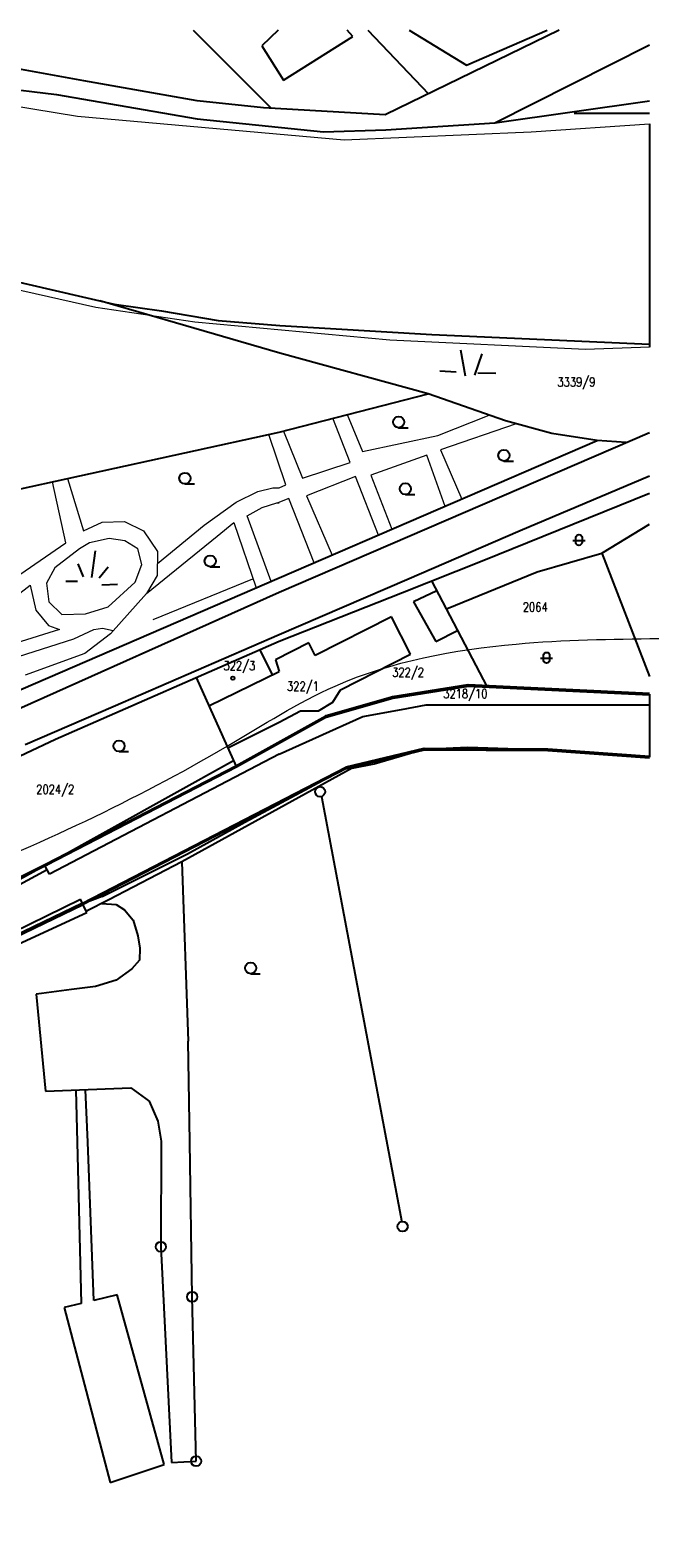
# Model space of a CAD drawing. Header units: millimetres. Extents: x -156521 to 298750130, y -256155368 to 337239.
# Tile 73 of 74: x 955278 to 1058862, y 40356 to 288798. Entities that reach past the tile are written whole.
import ezdxf
from ezdxf.lldxf.tags import DXFTag

# ---------------------------------------------------------------- set-up
doc = ezdxf.new("R2010")
doc.units = ezdxf.units.MM
doc.layers.add('hranice', color=7, linetype='Continuous', lineweight=20)
doc.layers.add('IN_C_TENKA', color=7, linetype='Continuous', lineweight=18)
doc.layers.add('IN_HELP', color=6, linetype='Continuous')
doc.layers.add('KATASTR', color=116, linetype='Continuous')
doc.styles.add('Koty', font='romand.shx', dxfattribs={"width": 0.8})
tags = doc.linetypes.add('OCH_PASMO_PRUM_ZAVODU', pattern='A,17.5,[134,cadkon.shx,S=5,R=0,X=0,Y=-5],17.5,-10,0,-10', length=55).pattern_tags.tags
tags[18:19] = [DXFTag(74, 4), DXFTag(75, 0), DXFTag(340, '0'), DXFTag(46, 0.0), DXFTag(50, 0.0), DXFTag(44, 0.0), DXFTag(45, 0.0)]
tags[16:17] = [DXFTag(74, 4), DXFTag(75, 0), DXFTag(340, '0'), DXFTag(46, 0.0), DXFTag(50, 0.0), DXFTag(44, 0.0), DXFTag(45, 0.0)]
tags[14:15] = [DXFTag(74, 4), DXFTag(75, 0), DXFTag(340, '0'), DXFTag(46, 0.0), DXFTag(50, 0.0), DXFTag(44, 0.0), DXFTag(45, 0.0)]
tags[12:13] = [DXFTag(74, 4), DXFTag(75, 0), DXFTag(340, '0'), DXFTag(46, 0.0), DXFTag(50, 0.0), DXFTag(44, 0.0), DXFTag(45, 0.0)]
tags = doc.linetypes.add('TEČKOVANÁ', pattern=[4.7625, 0, -4.7625]).pattern_tags.tags
tags[6:7] = [DXFTag(74, 4), DXFTag(75, 0), DXFTag(340, '0'), DXFTag(46, 0.0), DXFTag(50, 0.0), DXFTag(44, 0.0), DXFTag(45, 0.0)]
tags[4:5] = [DXFTag(74, 4), DXFTag(75, 0), DXFTag(340, '0'), DXFTag(46, 0.0), DXFTag(50, 0.0), DXFTag(44, 0.0), DXFTag(45, 0.0)]

msp = doc.modelspace()

# ---------------------------------------------------------------- linework, layer by layer
at = {"layer": 'hranice', "linetype": 'OCH_PASMO_PRUM_ZAVODU', "lineweight": 20, "ltscale": 100, "transparency": 33554687}
msp.add_spline([(775149.20271, 19063.32882), (781910.2349, 27469.4808), (784016.99304, 42275.35436), (787323.26302, 57530.17118), (793572.10603, 67495.31213), (798895.37058, 81015.82195), (822522.81353, 109187.39523), (872842.68072, 129328.74432), (891645.73337, 132308.15221), (940184.79674, 147826.01237), (987716.3315, 170801.3007), (1005542.37473, 180716.6217), (1035338.04157, 187644.36045), (1058861.83458, 188547.68618)], degree=3, dxfattribs=at)
at = {"layer": 'IN_C_TENKA', "color": 152, "transparency": 33554687}
for points in [[(659496.67402, 179671.14847), (676988.05076, 183383.32717), (699594.63949, 189515.40362), (715742.20109, 194033.77516), (732535.66913, 199197.62756), (758210.29481, 214205.07687), (779525.07687, 225985.11636), (816634.36898, 247080.5264), (843165.47768, 262416.95022), (871777.45752, 276713.6204), (879320.61466, 279572.95332), (892586.169, 280092.83153), (910533.68809, 281132.59073), (932903.05449, 279572.95332), (963075.68304, 274634.10478), (1007027.81039, 270716.65169), (1037813.5955, 272025.83011), (1057348.43064, 273337.07995)], [(1057348.43064, 236577.5968), (1046760.48264, 236192.83112), (1014519.7749, 237725.14345), (982419.61712, 240665.74134), (966102.03439, 243071.68455), (946039.435, 247616.24366), (932493.0353, 249534.31137), (917437.59557, 250481.23913), (899750.08214, 248692.59719), (883957.65855, 245957.02748), (859144.34693, 240125.31177), (827917.30818, 223642.9131), (799932.07557, 208871.61941), (758273.65616, 186883.2816), (745936.94235, 178808.37482), (734921.66866, 169632.74148), (710468.27834, 149263.26634), (709639.91256, 145444.0844), (716976.23671, 121475.19807), (727014.18534, 101072.3298), (735840.18883, 62647.57089), (740053.42988, 28771.1805), (741413.16408, 16730.96482), (741254.40725, 13253.84034)]]:
    msp.add_lwpolyline(points, dxfattribs=at)
at = {"layer": 'IN_C_TENKA', "color": 8, "lineweight": 50, "transparency": 33554687}
for points in [[(777538.85353, 13253.84034), (799028.58877, 69699.1078), (808997.99479, 89990.66087), (827413.8559, 103851.95046), (838027.57223, 108419.95984), (883731.27918, 123182.17276), (923386.27239, 134746.82907), (926823.21353, 136006.30148), (933978.84419, 139345.08549), (957973.28012, 151285.47366), (989220.79502, 167448.95458), (1004036.77121, 175726.17017), (1015029.80134, 178838.83507), (1027459.58305, 180798.17238), (1057348.43064, 179397.61149)], [(788589.15515, 13253.84034), (814909.58081, 81652.22922), (834225.53743, 95830.36936), (865358.28816, 107389.0589), (877777.08915, 111705.28898), (933200.05245, 130013.4672), (963964.00919, 144813.11592), (1007364.09551, 167235.26822), (1020204.90161, 170313.8281), (1040562.23155, 170218.52846), (1057348.43064, 168994.4364)]]:
    msp.add_lwpolyline(points, dxfattribs=at)
at = {"layer": 'IN_HELP', "transparency": 33554687}
for p, q in [((1057348.43064, 273337.07995), (1057348.43064, 236577.5968)), ((1057348.43064, 179397.61149), (1057348.43064, 168994.4364)), ((963026.64904, 105563.70361), (963692.2773, 78973.15404)), ((965758.75637, 79468.78368), (964755.76648, 105563.70361)), ((976837.58376, 105563.70361), (976820.72377, 88322.31978)), ((981978.93683, 80067.11872), (981559.2889, 105563.70361)), ((976820.72377, 88322.31978), (978572.08506, 52780.56701)), ((969640.47757, 80399.78564), (965758.75637, 79468.78368)), ((977369.3559, 52425.92223), (969640.47757, 80399.78564)), ((982612.29649, 52979.65314), (981978.93683, 80067.11872)), ((963692.2773, 78973.15404), (960895.91701, 78302.46782)), ((960895.91701, 78302.46782), (968454.72164, 49463.04775)), ((968454.72164, 49463.04775), (977369.3559, 52425.92223)), ((978572.08506, 52780.56701), (982612.29649, 52979.65314))]:
    msp.add_line(p, q, dxfattribs=at)
for centre in [(976820.72377, 88322.31978), (981978.93683, 80067.11872), (982612.29649, 52979.65314)]:
    msp.add_circle(centre, 833.413, dxfattribs=at)
at = {"layer": 'KATASTR', "transparency": 33554687}
for p, q in [((982125.09277, 288797.62714), (995013.25363, 275934.9811)), ((996143.75042, 288797.62714), (993460.06451, 286236.05415)), ((1008438.27323, 287757.97736), (1007528.64471, 288797.62714)), ((1010940.2935, 288797.62714), (1020908.49767, 278322.0737)), ((1042456.17892, 288797.62714), (1013744.47685, 274839.2357)), ((1017726.13523, 288797.62714), (1027167.2851, 283025.40432)), ((1027167.2851, 283025.40432), (1040443.92347, 288797.62714)), ((993460.06451, 286236.05415), (997028.41155, 280571.02099)), ((997028.41155, 280571.02099), (1008438.27323, 287757.97736)), ((1031845.11211, 273525.4077), (1057348.43064, 286388.92859)), ((964127.8725, 280470.08909), (951440.98742, 282728.74462)), ((941556.43544, 280371.67426), (959645.17574, 278207.12122)), ((982788.96513, 277147.84098), (964127.8725, 280470.08909)), ((959645.17574, 278207.12122), (982767.96419, 274185.2967)), ((993724.41698, 276010.3759), (982788.96513, 277147.84098)), ((1013744.47685, 274839.2357), (993724.41698, 276010.3759)), ((1031845.11211, 273525.4077), (1057348.43064, 277128.58916)), ((982767.96419, 274185.2967), (994555.11155, 272960.2327)), ((1013886.01705, 272394.82094), (1031845.11211, 273525.4077)), ((1044915.46732, 275098.90199), (1057348.43064, 275098.90199)), ((994555.11155, 272960.2327), (1003588.40813, 272021.38244)), ((1003588.40813, 272021.38244), (1013886.01705, 272394.82094)), ((949409.46171, 248182.53952), (969113.69689, 243645.35526)), ((996419.93222, 235578.84903), (966748.48156, 244189.98019)), ((969113.69689, 243645.35526), (976942.93326, 242523.85739)), ((976942.93326, 242523.85739), (986269.95416, 240970.36744)), ((986269.95416, 240970.36744), (996419.93222, 240147.93232)), ((996419.93222, 240147.93232), (1021441.96298, 238630.75923)), ((1021441.96298, 238630.75923), (1057348.43064, 237028.65852)), ((1026205.92731, 236145.05585), (1026964.97325, 231861.46259)), ((1020827.72033, 228867.00015), (996419.93222, 235578.84903)), ((1029702.0261, 235447.61645), (1028483.06514, 231928.39539)), ((1022781.82577, 232670.00183), (1025447.80173, 232499.94405)), ((1032027.66411, 232216.51857), (1029021.3502, 232273.20242)), ((996323.50799, 222568.18246), (1020827.72033, 228867.00015)), ((1033592.24812, 224410.68251), (1020827.72033, 228867.00015)), ((1041251.33014, 222316.77557), (1033592.24812, 224410.68251)), ((901982.49498, 201894.99174), (996323.50799, 222568.18246)), ((996323.50799, 196201.48155), (1057348.43064, 222523.89779)), ((996323.50799, 198532.82704), (1048717.99843, 221156.95382)), ((1015993.02815, 223293.15007), (1017566.1464, 223293.15007)), ((1048717.99843, 221156.95382), (1041251.33014, 222316.77557)), ((1053461.99171, 220847.52593), (1048717.99843, 221156.95382)), ((1033343.84896, 217788.54877), (1034916.96721, 217788.54877)), ((980777.57426, 214019.99306), (982350.69252, 214019.99306)), ((1036033.87438, 206364.03704), (1057348.43064, 215346.30048)), ((1017094.6711, 212283.94125), (1018667.78936, 212283.94125)), ((1029729.83682, 201371.73306), (1057348.43064, 212501.92128)), ((1017341.9865, 198278.94742), (1036033.87438, 206364.03704)), ((1049479.90579, 202617.95979), (1057348.43064, 207403.01013)), ((965979.20441, 203003.46979), (965358.44952, 198598.97009)), ((1016604.42563, 196153.80769), (1029729.83682, 201371.73306)), ((1038832.70789, 199517.55625), (1049479.90579, 202617.95979)), ((1049479.90579, 202617.95979), (1057348.43064, 182302.49375)), ((963123.73192, 200832.23781), (963992.78876, 198723.04155)), ((966662.04176, 198536.93435), (968151.85349, 200335.95817)), ((984946.13544, 200386.29951), (986519.25369, 200386.29951)), ((1023851.26708, 193427.8774), (1038832.70789, 199517.55625)), ((881051.71678, 148782.61539), (996323.50799, 198532.82704)), ((961137.30232, 197978.61898), (963061.64945, 197978.61898)), ((967096.56321, 197420.30361), (969641.66523, 197482.33934)), ((996323.50799, 189187.50178), (1017341.9865, 198278.94742)), ((1022286.61188, 196421.84507), (1018417.46499, 194621.69266)), ((1021425.14816, 198070.25587), (1030526.69268, 180654.45075)), ((864315.45924, 137095.35891), (996323.50799, 196201.48155)), ((996323.50799, 188091.25534), (1016604.42563, 196153.80769)), ((1018417.46499, 194621.69266), (1022133.04174, 188032.14825)), ((1014793.45194, 192115.22947), (1002258.50053, 185725.30213)), ((1017930.12046, 185962.10984), (1014793.45194, 192115.22947)), ((968969.86441, 177355.80981), (996323.50799, 189187.50178)), ((1022133.04174, 188032.14825), (1025697.56874, 189894.97923)), ((959441.23649, 171959.54168), (996323.50799, 188091.25534)), ((993141.35908, 186699.43448), (995167.33191, 182574.12391)), ((1001180.25219, 187840.47337), (995715.36977, 185054.64673)), ((1002258.50053, 185725.30213), (1001180.25219, 187840.47337)), ((995715.36977, 185054.64673), (996323.50799, 183141.93118)), ((1006390.2013, 180079.4189), (1017930.12046, 185962.10984)), ((982642.40584, 182107.36082), (989220.79502, 167448.95458)), ((984732.7127, 177449.59944), (996323.50799, 183141.93118)), ((1005166.27597, 178040.86875), (1006390.2013, 180079.4189)), ((1015029.80134, 178838.83507), (1027459.58305, 180798.17238)), ((1027459.58305, 180798.17238), (1057348.43064, 179397.61149)), ((954444.31471, 171072.85049), (968969.86441, 177355.80981)), ((996323.50799, 174773.56382), (999829.03896, 176629.09943)), ((999829.03896, 176629.09943), (1002776.70084, 176642.99938)), ((1002776.70084, 176642.99938), (1005166.27597, 178040.86875)), ((1004036.77121, 175726.17017), (1015029.80134, 178838.83507)), ((1010094.63611, 175714.86206), (1016484.96012, 176875.98383)), ((1016484.96012, 176875.98383), (1020552.44877, 177615.04646)), ((1020552.44877, 177615.04646), (1057348.43064, 177615.04646)), ((987837.32403, 170531.69706), (996323.50799, 174773.56382)), ((996323.50799, 171534.6083), (1004036.77121, 175726.17017)), ((996323.50799, 169467.42737), (1010094.63611, 175714.86206)), ((930164.4391, 158159.64677), (959441.23649, 171959.54168)), ((989220.79502, 167448.95458), (996323.50799, 171534.6083)), ((996323.50799, 169467.42737), (958475.59842, 149722.30232)), ((969919.93466, 169909.87623), (971493.05292, 169909.87623)), ((1011938.95376, 167920.88862), (1020204.90161, 170313.8281)), ((1020204.90161, 170313.8281), (1027393.8331, 170634.79776)), ((1027393.8331, 170634.79776), (1040562.23155, 170218.52846)), ((1040562.23155, 170218.52846), (1046818.53164, 169786.47764)), ((1046818.53164, 169786.47764), (1057348.43064, 168994.4364)), ((957973.28012, 151285.47366), (988779.91086, 168431.36211)), ((1008330.86593, 167158.55946), (980266.75272, 151764.4735)), ((990659.14791, 158282.64106), (1007364.09551, 167235.26822)), ((1007364.09551, 167235.26822), (1008330.86593, 167158.55946)), ((1008330.86593, 167158.55946), (1011938.95376, 167920.88862)), ((1003262.73619, 162504.41313), (1016509.96324, 92370.78534)), ((981207.7025, 153088.99197), (990659.14791, 158282.64106)), ((967167.19771, 146019.14197), (981207.7025, 153088.99197)), ((980266.75272, 151764.4735), (968265.78462, 145462.9608)), ((980266.75272, 151764.4735), (981285.47483, 122199.84809)), ((958091.11631, 150431.62105), (946169.3409, 144021.01076)), ((948103.07187, 145935.38447), (957973.28012, 151285.47366)), ((958475.59842, 149722.30232), (957706.6342, 151140.93978)), ((943407.25735, 135746.25737), (963588.50946, 145583.46225)), ((964643.48679, 143419.152), (963588.50946, 145583.46225)), ((967167.19771, 146019.14197), (963964.00919, 144813.11592)), ((968265.78462, 145462.9608), (964533.93587, 143643.89821)), ((967095.82886, 144892.67436), (969463.12471, 144714.33766)), ((969463.12471, 144714.33766), (970849.22211, 143865.34303)), ((930745.18226, 127835.92083), (964643.48679, 143419.152)), ((970849.22211, 143865.34303), (972235.33356, 142122.6738)), ((972235.33356, 142122.6738), (973040.16068, 139575.69619)), ((973040.16068, 139575.69619), (973355.04174, 137514.56378)), ((973355.04174, 137514.56378), (973267.05986, 135562.45525)), ((973267.05986, 135562.45525), (972009.51572, 134117.8888)), ((969442.95839, 132272.97831), (966020.87728, 131193.02321)), ((972009.51572, 134117.8888), (969442.95839, 132272.97831)), ((991611.41001, 133316.93646), (993184.52826, 133316.93646)), ((957155.13121, 130072.805), (956291.12121, 129963.6343)), ((956291.12121, 129963.6343), (957797.0651, 113951.96851)), ((962103.49957, 130698.04875), (957155.13121, 130072.805)), ((966020.87728, 131193.02321), (962103.49957, 130698.04875)), ((981559.2889, 105563.70361), (981285.47483, 122199.84809)), ((957797.0651, 113951.96851), (971841.24182, 114491.77347)), ((971841.24182, 114491.77347), (974879.65676, 112332.54116)), ((962811.8447, 114144.71764), (963026.64904, 105563.70361)), ((964755.76648, 105563.70361), (964423.56374, 114206.66602)), ((974879.65676, 112332.54116), (976297.56886, 109026.21163)), ((976297.56886, 109026.21163), (976837.73648, 105719.8821)), ((976837.73648, 105719.8821), (976837.58376, 105563.70361))]:
    msp.add_line(p, q, dxfattribs=at)
at = {"layer": 'KATASTR', "linetype": 'TEČKOVANÁ', "lineweight": 20, "ltscale": 200, "transparency": 33554687}
for p, q in [((1008019.57307, 217529.17078), (1005154.86535, 224838.28644)), ((1007524.4342, 225447.38508), (1010038.99617, 219383.63861)), ((1022447.80483, 222007.25109), (1030898.80961, 225351.00852)), ((1035379.30358, 223922.12163), (1022885.85433, 219643.33887)), ((997395.31444, 213859.61727), (994606.12415, 222191.84769)), ((996997.78258, 222741.50502), (1000160.24303, 214965.6377)), ((1010038.99617, 219383.63861), (1022447.80483, 222007.25109)), ((1020608.00532, 218767.81698), (1011431.20097, 215484.23233)), ((1023629.44974, 210323.62952), (1020608.00532, 218767.81698)), ((1022885.85433, 219643.33887), (1026394.56942, 211517.618)), ((1000160.24303, 214965.6377), (1008019.57307, 217529.17078)), ((961165.01074, 204323.98297), (958961.21541, 214380.88644)), ((961418.89774, 214919.44474), (964055.98681, 206284.44174)), ((996323.50799, 213393.80411), (997395.31444, 213859.61727)), ((1008880.6953, 215229.98581), (1000805.70797, 212072.08125)), ((1012652.99126, 205583.95583), (1008880.6953, 215229.98581)), ((1011431.20097, 215484.23233), (1014888.00692, 206549.04352)), ((989216.494, 211042.85727), (992779.37466, 212750.47542)), ((992779.37466, 212750.47542), (995244.76793, 213393.80411)), ((995244.76793, 213393.80411), (996323.50799, 213393.80411)), ((997915.68037, 211611.82034), (996101.06158, 210901.90775)), ((1002062.87651, 201011.10673), (997915.68037, 211611.82034)), ((1000805.70797, 212072.08125), (1005028.8563, 202291.82731)), ((983972.54801, 207204.85964), (989216.494, 211042.85727)), ((991048.73541, 208790.15705), (993495.35892, 210162.41962)), ((994974.07912, 197950.13887), (991048.73541, 208790.15705)), ((993495.35892, 210162.41962), (995900.24549, 210901.90775)), ((995900.24549, 210901.90775), (996323.50799, 210901.90775)), ((964055.98681, 206284.44174), (967154.19726, 207716.60927)), ((967154.19726, 207716.60927), (970832.73649, 207815.08017)), ((970832.73649, 207815.08017), (973952.92403, 206305.23247)), ((973952.92403, 206305.23247), (976284.85116, 202891.67214)), ((976235.58402, 200922.31018), (983972.54801, 207204.85964)), ((986066.46449, 205408.18467), (988819.25905, 207644.86263)), ((988819.25905, 207644.86263), (992495.17649, 196879.73993)), ((953554.06633, 199108.95652), (961165.01074, 204323.98297)), ((965066.98826, 204301.49135), (963410.85633, 203301.58648)), ((968317.95057, 205015.51598), (965066.98826, 204301.49135)), ((970853.90477, 204662.23566), (968317.95057, 205015.51598)), ((973032.36886, 203301.58648), (970853.90477, 204662.23566)), ((974445.58155, 195966.08059), (986066.46449, 205408.18467)), ((963410.85633, 203301.58648), (959326.24314, 200217.45041)), ((973667.7519, 200761.71009), (973032.36886, 203301.58648)), ((976284.85116, 202891.67214), (976186.31687, 198952.94821)), ((959326.24314, 200217.45041), (957964.71005, 197677.57402)), ((972578.51985, 197858.99599), (973667.7519, 200761.71009)), ((976186.31687, 198952.94821), (974445.58155, 195966.08059)), ((941357.12173, 186529.6773), (955282.92064, 197360.03107)), ((955282.92064, 197360.03107), (956237.50123, 193207.46235)), ((957964.71005, 197677.57402), (958327.7781, 194593.43796)), ((968130.83861, 193777.04846), (972578.51985, 197858.99599)), ((975568.19756, 191706.92281), (991985.34378, 198372.81256)), ((958327.7781, 194593.43796), (960506.24219, 192507.11338)), ((974445.58155, 195966.08059), (968495.87288, 189339.52782)), ((956237.50123, 193207.46235), (958315.14407, 190682.24601)), ((960506.24219, 192507.11338), (964409.30741, 192597.82124)), ((964409.30741, 192597.82124), (968130.83861, 193777.04846)), ((960112.02135, 190008.86205), (952924.51224, 187764.22391)), ((958315.14407, 190682.24601), (960112.02135, 190008.86205)), ((962463.16449, 188474.84053), (965779.45841, 190016.10796)), ((968495.87288, 189339.52782), (964294.05325, 186064.23173)), ((965779.45841, 190016.10796), (967190.38414, 190257.5221)), ((967190.38414, 190257.5221), (968952.81125, 189848.4479)), ((951960.14236, 185123.11657), (962463.16449, 188474.84053)), ((964294.05325, 186064.23173), (954461.76434, 182536.99842))]:
    msp.add_line(p, q, dxfattribs=at)
at = {"layer": 'KATASTR', "transparency": 33554687}
for points in [[(1044705.78692, 204700.38417), (1046699.65451, 204700.38417)], [(1039372.78914, 185295.4609), (1041366.65673, 185295.4609)]]:
    msp.add_lwpolyline(points, dxfattribs=at)
for points in [[(1045204.50672, 205198.59817, -0.9407375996), (1046201.44051, 205198.59817), (1046201.44051, 204329.17288, -0.8764223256), (1045204.50672, 204338.08514), (1045204.50672, 205198.59817)], [(1039871.50894, 185793.67489, -0.9407375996), (1040868.44273, 185793.67489), (1040868.44273, 184924.24961, -0.8764223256), (1039871.50894, 184933.16187), (1039871.50894, 185793.67489)]]:
    msp.add_lwpolyline(points, format="xyb", dxfattribs=at)
for centre, radius in [((1015993.02815, 224222.11602), 928.96595), ((1033343.84896, 218717.51473), 928.96595), ((980777.57426, 214948.95902), 928.96595), ((1017094.6711, 213212.9072), 928.96595), ((984946.13544, 201315.26546), 928.96595), ((988669.68864, 182012.78806), 285.64403), ((969919.93466, 170838.84218), 928.96595), ((1003046.26869, 163309.22308), 833.413), ((991611.41001, 134245.90241), 928.96595), ((1016645.86972, 91665.4583), 833.413)]:
    msp.add_circle(centre, radius, dxfattribs=at)

# ---------------------------------------------------------------- texts
at = {"layer": 'KATASTR', "transparency": 33554687, "char_height": 1500, "attachment_point": 1, "style": 'Koty'}
for s, insert, width in [('3339/9', (1042140.08504, 231577.55358), 486.76591), ('2064', (1036440.05887, 194478.52758), 486.76591), ('322/3', (987119.94371, 184843.12548), 486.76591), ('322/2', (1014914.9595, 183740.56388), 486.76591), ('322/1', (997595.53632, 181439.4839), 486.76591), ('3218/10', (1023335.59754, 180207.33073), 486.76591), ('2024/2', (956271.10145, 164439.43602), 5025.4683916)]:
    msp.add_mtext(s, dxfattribs=dict(at, insert=insert, width=width))

doc.saveas('drawing.dxf')
